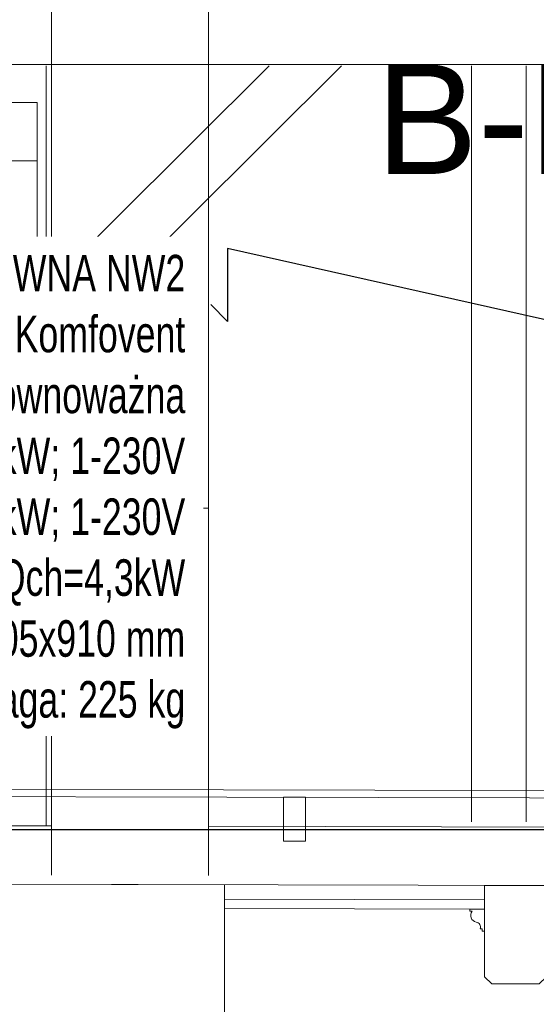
# Model space of a CAD drawing. Header units: millimetres. Extents: x -573548 to 674770, y -246895 to -89040.
# Tile 158 of 199: x 95438 to 96853, y -191994 to -189298. Entities that reach past the tile are written whole.
import ezdxf
from ezdxf import colors
from ezdxf.entities.mleader import LeaderData, LeaderLine
from ezdxf.math import Vec2, Vec3

# ---------------------------------------------------------------- set-up
doc = ezdxf.new("R2010")
doc.units = ezdxf.units.MM
doc.layers.add('__S_WM_OPIS', color=151, linetype='Continuous')
for name, color, linetype, lineweight in [('A_komin_Nr_pióra__6', 8, 'Continuous', 9), ('A_płatwie_Nr_pióra__41', 8, 'Continuous', 9), ('A_słupy wysokie_Nr_pióra__1', 8, 'Continuous', 9), ('belki podwalinowe_Nr_pióra__2', 8, 'Continuous', 9), ('belki sufitowe_Nr_pióra__41', 8, 'Continuous', 9), ('krokwie_Nr_pióra__1', 8, 'Continuous', 9), ('miecze_Nr_pióra__1', 8, 'Continuous', 9), ('murłata_Nr_pióra__1', 8, 'Continuous', 9), ('Nowe_strop_Nr_pióra__59', 8, 'Continuous', 9), ('SCIANY_KONSTR_Nr_pióra__21', 8, 'Continuous', 9), ('strop_Nr_pióra__41', 8, 'Continuous', 9), ('słupki niskie_Nr_pióra__2', 8, 'Continuous', 9)]:
    doc.layers.add(name, color=color, linetype=linetype, lineweight=lineweight)
doc.styles.get("Standard").update_dxf_attribs({"font": 'arial.ttf'})
doc.styles.add('WĄSKI 2', font='arial.ttf', dxfattribs={"width": 0.7})

# ---------------------------------------------------------------- blocks, each defined once
blk = doc.blocks.new('A$C685D2BB2')
at = {"layer": 'A_komin_Nr_pióra__6'}
for p, q in [((17364.4, 16395.7), (17364.4, 11257.4)), ((17794.4, 11256.4), (17794.4, 13812.3)), ((17364.4, 12262.3), (17794.4, 12262.3))]:
    blk.add_line(p, q, dxfattribs=at)
at = {"layer": 'A_płatwie_Nr_pióra__41'}
blk.add_lwpolyline([(17174.9, 13373.1), (17324.9, 13373.1), (17324.9, 13213.1), (17174.9, 13213.1)], close=True, dxfattribs=at)
at = {"layer": 'A_słupy wysokie_Nr_pióra__1'}
blk.add_line((17364.4, 13476.9), (20466.8, 13476.9), dxfattribs=at)
at = {"layer": 'belki podwalinowe_Nr_pióra__2'}
for p, q in [((12739.9, 11402.7), (17364.4, 11392.4)), ((17794.4, 11391.4), (23330.9, 11379.1))]:
    blk.add_line(p, q, dxfattribs=at)
at = {"layer": 'belki sufitowe_Nr_pióra__41'}
blk.add_lwpolyline([(18700.2, 10959.5), (18720.2, 10979.5), (18720.2, 11229.5), (18550.2, 11229.5), (18550.2, 10979.5), (18570.2, 10959.5)], close=True, dxfattribs=at)
blk.add_lwpolyline([(18550.2, 11164.5), (18510.2, 11164.5), (18510.2, 11158.5), (18516.7, 11158.5, 0.549198), (18527.8, 11128.8, -0.516526), (18538.3, 11110.5), (18544.2, 11110.5), (18544.2, 11104.5), (18550.2, 11104.5)], format="xyb", close=True, dxfattribs=at)
blk.add_lwpolyline([(18544.2, 11110.5), (18544.2, 11104.5)], dxfattribs=at)
at = {"layer": 'krokwie_Nr_pióra__1'}
for p, q in [((18515, 11403.1), (18515, 13473.1)), ((18665, 11403.1), (18665, 13473.1))]:
    blk.add_line(p, q, dxfattribs=at)
at = {"layer": 'miecze_Nr_pióra__1'}
for p, q in [((17319.8, 12637.9), (18159, 13473.1)), ((17319.8, 12835.5), (17960.5, 13473.1)), ((17324.9, 13213.1), (17324.9, 12383.1)), ((17174.9, 12383.1), (17324.9, 12383.1))]:
    blk.add_line(p, q, dxfattribs=at)
at = {"layer": 'murłata_Nr_pióra__1'}
blk.add_line((17364.4, 11422.3), (17364.4, 11422.3), dxfattribs=at)
at = {"layer": 'Nowe_strop_Nr_pióra__59'}
blk.add_line((15894.9, 11235.7), (24142.6, 11217.3), dxfattribs=at)
for points in [[(9874.4, 11382.3), (10780.3, 11382.3), (10780.3, 11506.8), (24060, 11477), (27660, 11477), (34860, 11477), (40457.1, 11476.8)], [(10024.4, 11366.8), (10800, 11366.8), (10800.2, 11486.8), (24060, 11457.3), (27659.9, 11457.3), (34859.9, 11457.3), (40482.2, 11457.3)]]:
    blk.add_lwpolyline(points, dxfattribs=at)
blk.add_lwpolyline([(17999.9, 11350.7), (18059.9, 11350.6), (18060.2, 11470.6), (18000.2, 11470.7)], close=True, dxfattribs=at)
at = {"layer": 'SCIANY_KONSTR_Nr_pióra__21'}
for q in [(17075.5, 11233), (17838.3, 8784.5)]:
    blk.add_line((17838.3, 11231.3), q, dxfattribs=at)
at = {"layer": 'strop_Nr_pióra__41'}
for p, q in [((17838.3, 11191.3), (18550.2, 11189.8)), ((17838.3, 11166.3), (18550.2, 11164.8))]:
    blk.add_line(p, q, dxfattribs=at)
at = {"layer": 'słupki niskie_Nr_pióra__2'}
for p, q in [((14908.7, 13477.3), (17364.4, 13477.3)), ((17349.9, 13473.1), (17349.9, 11392.4))]:
    blk.add_line(p, q, dxfattribs=at)

msp = doc.modelspace()

# ---------------------------------------------------------------- block references
at = {"color": 150}
msp.add_blockref('A$C685D2BB2', (78160.5, -202897.5), dxfattribs=at)

# ---------------------------------------------------------------- texts
at = {"color": 150, "insert": (96413.1, -188920.2), "char_height": 300, "width": 210.046, "attachment_point": 1}
msp.add_mtext('PRZEKRÓJ B-B', dxfattribs=at)

# ---------------------------------------------------------------- next in the draw order: leaders
at = {"layer": '__S_WM_OPIS'}
ml = msp.add_multileader_mtext('Standard', dxfattribs=at)
ml.set_content('CENTRALA NAWIEWNO-WYWIEWNA NW2\\Pz przeciwprądowy wymiennikiem odzysku ciepła prod. Komfovent\\P ,lub równoważna\\PVn=1250m³/h; 250Pa, Nele=1x0,5kW; 1-230V \\PVw=1010m³/h; 250Pa, Nele=1x0,5kW; 1-230V\\PNagrzewnico-chłodnica freonowa - Qg=3,6kW/Qch=4,3kW\\PWymiary urządzenia: dł x wys x szer = 1810x905x910 mm\\PWaga: 225 kg\\P', color=256, style='WĄSKI 2')
ml.set_leader_properties()
ml.build(insert=Vec2(0, 0))
ml.multileader.update_dxf_attribs({"has_text_frame": 1, "dogleg_length": 100, "arrow_head_size": 150})
ctx = ml.context
ctx.base_point, ctx.char_height, ctx.arrow_head_size, ctx.landing_gap_size, ctx.plane_origin = Vec3(95915.1, -190058.5), 100, 150, 100, Vec3(97054.2, -188573.9)
ctx.text_align_type = 2
notes = []
notes.append((ctx, [(0, (1, 1, 0), (96006.7, -190124.3), (-0.699962, 0.71418), 65, [(0, [(98431.3, -190466.9), (96006.7, -189924.3)], 0, [])])]))
ctx.mtext.insert, ctx.mtext.alignment, ctx.mtext.flow_direction = Vec3(95891.2, -189941.8), 3, 5
ctx.mtext.has_bg_fill, ctx.mtext.bg_color, ctx.mtext.bg_scale_factor, ctx.mtext.bg_transparency, ctx.mtext.use_window_bg_color = 1, -1027028792, 1.5, 0, 1
for ctx, leaders in notes:
    for number, flags, end, landing, length, lines in leaders:
        leader = LeaderData()
        leader.index, (leader.has_last_leader_line, leader.has_dogleg_vector, leader.attachment_direction) = number, flags
        leader.last_leader_point, leader.dogleg_vector, leader.dogleg_length = Vec3(end), Vec3(landing), length
        for number, points, colour, breaks in lines:
            line = LeaderLine()
            line.index, line.vertices, line.color, line.breaks = number, Vec3.list(points), colors.encode_raw_color(colour), breaks
            leader.lines.append(line)
        ctx.leaders.append(leader)

# ---------------------------------------------------------------- next in the draw order: linework, layer by layer
at = {"color": 150}
msp.add_lwpolyline([(86685.1, -191515.2), (114723.7, -191515.2)], dxfattribs=at)

doc.saveas('drawing.dxf')
